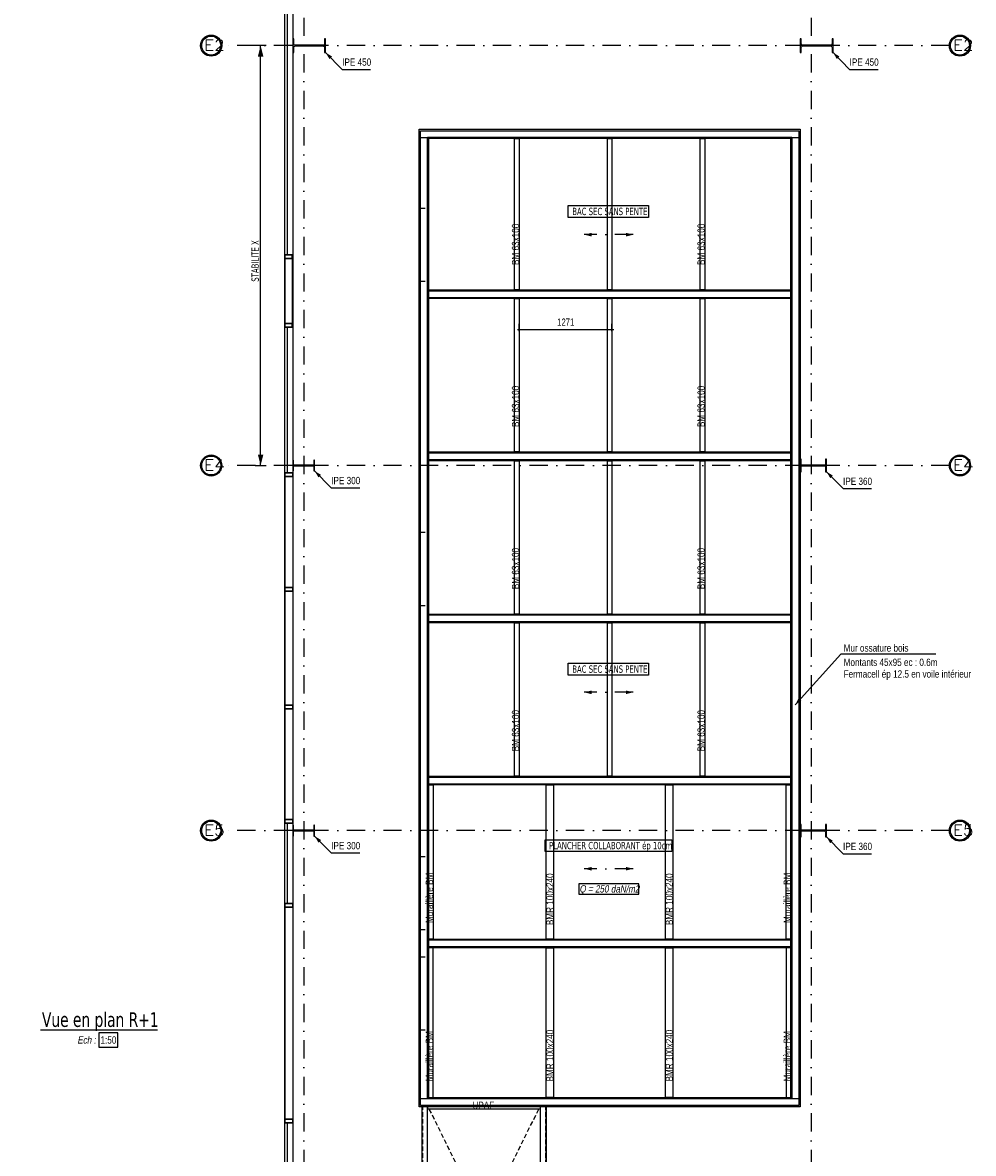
# Model space of a CAD drawing. Extents: x 293186 to 369035, y -341273 to -122059.
# Tile 17 of 64: x 320657 to 333679, y -274881 to -259396. Entities that reach past the tile are written whole.
import ezdxf

# ---------------------------------------------------------------- set-up
doc = ezdxf.new("R2010")
doc.units = 0
doc.header["$LTSCALE"] = 50
doc.linetypes.add('DASHDOT', pattern=[10, 5, -2.5, 0, -2.5])
doc.linetypes.add('HIDDEN', pattern=[1.875, 1.25, -0.625])
doc.layers.get('0').update_dxf_attribs({"color": 1, "linetype": 'CONTINUOUS'})
doc.layers.add('ECHELLE_1_50', color=7, linetype='CONTINUOUS')
doc.styles.add('ARIAL', font='txt')
doc.styles.add('CADWORK5', font='ROMAND', dxfattribs={"width": 0.8})
doc.styles.add('TAHOMA', font='txt')

# ---------------------------------------------------------------- blocks, each defined once
blk = doc.blocks.new('*X53')
at = {"layer": 'ECHELLE_1_50', "color": 11, "linetype": 'CONTINUOUS'}
for p, q in [((326215, -261045), (326202, -261045)), ((331192, -261045), (331180, -261045)), ((326215, -261308), (326202, -261308)), ((331192, -261308), (331180, -261308)), ((326215, -261571), (326202, -261571)), ((331192, -261571), (331180, -261571)), ((326215, -261834), (326202, -261834)), ((331192, -261834), (331180, -261834)), ((326215, -262097), (326202, -262097)), ((331192, -262097), (331180, -262097)), ((326215, -262360), (326202, -262360)), ((331192, -262360), (331180, -262360)), ((326215, -262624), (326202, -262624)), ((331192, -262624), (331180, -262624)), ((326215, -262887), (326202, -262887)), ((331192, -262887), (331180, -262887)), ((326215, -263150), (326202, -263150)), ((331192, -263150), (331180, -263150)), ((326215, -263413), (326202, -263413)), ((331192, -263413), (331180, -263413)), ((326215, -263676), (326202, -263676)), ((331192, -263676), (331180, -263676)), ((326215, -263939), (326202, -263939)), ((331192, -263939), (331180, -263939)), ((326215, -264202), (326202, -264202)), ((331192, -264202), (331180, -264202)), ((326215, -264466), (326202, -264466)), ((331192, -264466), (331180, -264466)), ((326215, -264729), (326202, -264729)), ((331192, -264729), (331180, -264729)), ((326215, -264992), (326202, -264992)), ((331192, -264992), (331180, -264992)), ((326215, -265255), (326202, -265255)), ((331192, -265255), (331180, -265255)), ((326215, -265518), (326202, -265518)), ((331192, -265518), (331180, -265518)), ((326215, -265781), (326202, -265781)), ((331192, -265781), (331180, -265781)), ((326215, -266044), (326202, -266044)), ((331192, -266044), (331180, -266044)), ((326215, -266308), (326202, -266308)), ((331192, -266308), (331180, -266308)), ((326215, -266571), (326202, -266571)), ((331192, -266571), (331180, -266571)), ((326215, -266834), (326202, -266834)), ((331192, -266834), (331180, -266834)), ((326215, -267097), (326202, -267097)), ((331192, -267097), (331180, -267097)), ((326215, -267360), (326202, -267360)), ((331192, -267360), (331180, -267360)), ((326215, -267623), (326202, -267623)), ((331192, -267623), (331180, -267623)), ((326215, -267887), (326202, -267887)), ((331192, -267887), (331180, -267887)), ((326215, -268150), (326202, -268150)), ((331192, -268150), (331180, -268150)), ((326215, -268413), (326202, -268413)), ((331192, -268413), (331180, -268413)), ((326215, -268676), (326202, -268676)), ((331192, -268676), (331180, -268676)), ((326215, -268939), (326202, -268939)), ((331192, -268939), (331180, -268939)), ((326215, -269202), (326202, -269202)), ((331192, -269202), (331180, -269202)), ((326215, -269465), (326202, -269465)), ((331192, -269465), (331180, -269465)), ((326215, -269729), (326202, -269729)), ((331192, -269729), (331180, -269729)), ((326215, -269992), (326202, -269992)), ((331192, -269992), (331180, -269992)), ((326215, -270255), (326202, -270255)), ((331192, -270255), (331180, -270255)), ((326215, -270518), (326202, -270518)), ((331192, -270518), (331180, -270518)), ((326215, -270781), (326202, -270781)), ((331192, -270781), (331180, -270781)), ((326215, -271044), (326202, -271044)), ((331192, -271044), (331180, -271044)), ((326215, -271307), (326202, -271307)), ((331192, -271307), (331180, -271307)), ((326215, -271571), (326202, -271571)), ((331192, -271571), (331180, -271571)), ((326215, -271834), (326202, -271834)), ((331192, -271834), (331180, -271834)), ((326215, -272097), (326202, -272097)), ((331192, -272097), (331180, -272097)), ((326215, -272360), (326202, -272360)), ((331192, -272360), (331180, -272360)), ((326215, -272623), (326202, -272623)), ((331192, -272623), (331180, -272623)), ((326215, -272886), (326202, -272886)), ((331192, -272886), (331180, -272886)), ((326215, -273150), (326202, -273150)), ((331192, -273150), (331180, -273150)), ((326215, -273413), (326202, -273413)), ((331192, -273413), (331180, -273413)), ((326215, -273676), (326202, -273676)), ((331192, -273676), (331180, -273676)), ((326215, -273939), (326202, -273939)), ((331192, -273939), (331180, -273939))]:
    blk.add_line(p, q, dxfattribs=at)
blk = doc.blocks.new('CDWK_EXTR_2')
at = {"color": 0}
blk.add_solid([(0, 0), (2, 0.5), (2, -0.5)], dxfattribs=at)
blk = doc.blocks.new('CDWK_EXTR_3')
at = {"color": 0}
blk.add_line((0, 1), (0, -1), dxfattribs=at)
blk.add_solid([(0, 0), (2, 0.5), (2, -0.5)], dxfattribs=at)
blk = doc.blocks.new('*D204')
at = {"layer": 'ECHELLE_1_50'}
h = blk.add_hatch(color=150, dxfattribs=at)
edge = h.paths.add_edge_path()
edge.add_arc((327458, -263598), 6.25, 0, 360)
h = blk.add_hatch(color=150, dxfattribs=at)
edge = h.paths.add_edge_path()
edge.add_arc((328729, -263598), 6.25, 0, 360)
at = {"layer": 'ECHELLE_1_50', "color": 150}
for p, q in [((327458, -263623), (327458, -263523)), ((328729, -263623), (328729, -263523)), ((327433, -263598), (328754, -263598))]:
    blk.add_line(p, q, dxfattribs=at)
at = {"layer": 'ECHELLE_1_50', "color": 26, "style": 'ARIAL', "width": 0.75}
blk.add_text('1271', height=100, dxfattribs=at).set_placement((327979, -263548))

msp = doc.modelspace()

# ---------------------------------------------------------------- hatches: boundary and pattern name
at = {"layer": 'ECHELLE_1_50', "linetype": 'CONTINUOUS'}
for points in [[(331180, -263068), (326215, -263068), (326215, -263056), (331180, -263056)], [(331180, -263176), (326215, -263176), (326215, -263163), (331180, -263163)], [(331180, -265288), (326215, -265288), (326215, -265276), (331180, -265276)], [(331180, -265396), (326215, -265396), (326215, -265383), (331180, -265383)], [(331180, -267508), (326215, -267508), (326215, -267496), (331180, -267496)], [(331180, -267616), (326215, -267616), (326215, -267603), (331180, -267603)], [(331180, -269728), (326215, -269728), (326215, -269716), (331180, -269716)], [(331180, -269836), (326215, -269836), (326215, -269823), (331180, -269823)], [(331180, -271958), (326215, -271958), (326215, -271946), (331180, -271946)], [(331180, -272066), (326215, -272066), (326215, -272053), (331180, -272053)]]:
    msp.add_hatch(color=11, dxfattribs=at).paths.add_polyline_path(points)

# ---------------------------------------------------------------- linework, layer by layer
at = {"layer": 'ECHELLE_1_50', "color": 3, "linetype": 'DASHDOT'}
for p, q in [((324507, -252828), (324507, -282499)), ((331457, -252828), (331457, -282499)), ((333350, -259711), (323385, -259711)), ((333350, -265461), (323385, -265461)), ((333350, -270461), (323385, -270461))]:
    msp.add_line(p, q, dxfattribs=at)
at = {"layer": 'ECHELLE_1_50', "color": 2}
for p, q in [((324247, -263566), (324247, -253791)), ((324357, -253792), (324357, -274461)), ((324287, -262576), (324287, -258401)), ((324247, -262576), (324357, -262576)), ((324357, -263566), (324247, -263566)), ((324247, -279531), (324247, -263566)), ((324287, -265561), (324287, -263566)), ((324247, -265561), (324357, -265561)), ((324357, -270361), (324247, -270361)), ((324287, -271461), (324287, -270361)), ((324247, -271461), (324357, -271461)), ((324357, -274461), (324247, -274461)), ((324287, -275611), (324287, -274461)), ((324357, -274461), (324357, -279376))]:
    msp.add_line(p, q, dxfattribs=at)
at = {"layer": 'ECHELLE_1_50', "color": 1}
msp.add_line((323917, -265461), (323917, -259711), dxfattribs=at)
at = {"layer": 'ECHELLE_1_50', "color": 11, "linetype": 'CONTINUOUS'}
for p, q in [((326107, -260971), (326202, -260971)), ((331192, -260971), (331287, -260971)), ((326107, -274128), (326202, -274128)), ((331192, -274128), (331287, -274128))]:
    msp.add_line(p, q, dxfattribs=at)
at = {"layer": 'ECHELLE_1_50', "color": 11, "linetype": 'HIDDEN'}
for p, q in [((326107, -261936, 2540), (326202, -261936, 2540)), ((326107, -262936, 2540), (326202, -262936, 2540)), ((326107, -266376, 2540), (326202, -266376, 2540)), ((326107, -267376, 2540), (326202, -267376, 2540)), ((326107, -270816, 2540), (326202, -270816, 2540)), ((326107, -271816, 2540), (326202, -271816, 2540)), ((326107, -272188, 2540), (326202, -272188, 2540)), ((326107, -273188, 2540), (326202, -273188, 2540))]:
    msp.add_line(p, q, dxfattribs=at)
at = {"layer": 'ECHELLE_1_50', "color": 158, "linetype": 'DASHDOT'}
for p, q in [((329020, -262300), (328350, -262300)), ((329020, -268567), (328350, -268567)), ((329020, -270983), (328350, -270983))]:
    msp.add_line(p, q, dxfattribs=at)
at = {"layer": 'ECHELLE_1_50', "color": 106}
for p, q in [((324247, -262576), (324247, -262626)), ((324347, -262576), (324247, -262576)), ((324247, -262576), (324247, -262576)), ((324347, -262626), (324347, -262576)), ((324347, -262576), (324347, -262576)), ((324247, -262626), (324347, -262626)), ((324247, -262626), (324247, -262626)), ((324247, -262626), (324347, -262626)), ((324347, -262626), (324247, -262626)), ((324247, -262626), (324247, -262626)), ((324247, -263516), (324247, -262626)), ((324247, -262626), (324247, -263516)), ((324347, -262626), (324347, -262626)), ((324347, -262626), (324347, -262626)), ((324347, -262626), (324347, -263516)), ((324347, -262626), (324347, -263516)), ((324247, -263516), (324247, -263566)), ((324347, -263516), (324247, -263516)), ((324247, -263516), (324247, -263516)), ((324247, -263516), (324247, -263516)), ((324247, -263516), (324347, -263516)), ((324347, -263516), (324247, -263516)), ((324347, -263566), (324347, -263516)), ((324347, -263516), (324347, -263516)), ((324347, -263516), (324347, -263516)), ((324247, -263566), (324347, -263566)), ((324247, -263566), (324247, -263566)), ((324347, -263566), (324347, -263566)), ((324247, -265561), (324247, -265611)), ((324357, -265561), (324247, -265561)), ((324247, -265561), (324247, -265561)), ((324357, -265611), (324357, -265561)), ((324357, -265561), (324357, -265561)), ((324247, -265611), (324357, -265611)), ((324247, -265611), (324247, -265611)), ((324247, -265611), (324357, -265611)), ((324357, -265611), (324247, -265611)), ((324247, -265611), (324247, -265611)), ((324247, -267131), (324247, -265611)), ((324247, -265611), (324247, -267131)), ((324357, -265611), (324357, -265611)), ((324357, -265611), (324357, -265611)), ((324357, -265611), (324357, -267131)), ((324357, -265611), (324357, -267131)), ((324247, -267131), (324247, -267131)), ((324247, -267131), (324357, -267131)), ((324357, -267131), (324247, -267131)), ((324247, -267131), (324247, -267181)), ((324357, -267131), (324247, -267131)), ((324247, -267131), (324247, -267131)), ((324247, -267181), (324357, -267181)), ((324357, -267181), (324247, -267181)), ((324247, -267181), (324247, -267181)), ((324247, -268741), (324247, -267181)), ((324247, -267181), (324247, -268741)), ((324247, -267181), (324357, -267181)), ((324247, -267181), (324247, -267181)), ((324357, -267131), (324357, -267131)), ((324357, -267181), (324357, -267131)), ((324357, -267131), (324357, -267131)), ((324357, -267181), (324357, -267181)), ((324357, -267181), (324357, -268741)), ((324357, -267181), (324357, -268741)), ((324357, -267181), (324357, -267181)), ((324247, -268741), (324247, -268741)), ((324247, -268741), (324357, -268741)), ((324357, -268741), (324247, -268741)), ((324247, -268741), (324247, -268791)), ((324357, -268741), (324247, -268741)), ((324247, -268741), (324247, -268741)), ((324247, -268791), (324357, -268791)), ((324357, -268791), (324247, -268791)), ((324247, -268791), (324247, -268791)), ((324247, -270311), (324247, -268791)), ((324247, -268791), (324247, -270311)), ((324247, -268791), (324357, -268791)), ((324247, -268791), (324247, -268791)), ((324357, -268741), (324357, -268741)), ((324357, -268791), (324357, -268741)), ((324357, -268741), (324357, -268741)), ((324357, -268791), (324357, -268791)), ((324357, -268791), (324357, -270311)), ((324357, -268791), (324357, -270311)), ((324357, -268791), (324357, -268791)), ((324247, -270311), (324247, -270361)), ((324357, -270311), (324247, -270311)), ((324247, -270311), (324247, -270311)), ((324247, -270311), (324247, -270311)), ((324247, -270311), (324357, -270311)), ((324357, -270311), (324247, -270311)), ((324247, -270361), (324357, -270361)), ((324247, -270361), (324247, -270361)), ((324357, -270361), (324357, -270311)), ((324357, -270311), (324357, -270311)), ((324357, -270311), (324357, -270311)), ((324357, -270361), (324357, -270361)), ((324247, -271461), (324247, -271511)), ((324357, -271461), (324247, -271461)), ((324247, -271461), (324247, -271461)), ((324247, -271511), (324357, -271511)), ((324247, -271511), (324247, -271511)), ((324247, -271511), (324357, -271511)), ((324357, -271511), (324247, -271511)), ((324247, -271511), (324247, -271511)), ((324247, -274411), (324247, -271511)), ((324247, -271511), (324247, -274411)), ((324357, -271511), (324357, -271461)), ((324357, -271461), (324357, -271461)), ((324357, -271511), (324357, -271511)), ((324357, -271511), (324357, -271511)), ((324357, -271511), (324357, -274411)), ((324357, -271511), (324357, -274411)), ((324247, -274411), (324247, -274461)), ((324357, -274411), (324247, -274411)), ((324247, -274411), (324247, -274411)), ((324247, -274411), (324247, -274411)), ((324247, -274411), (324357, -274411)), ((324357, -274411), (324247, -274411)), ((324247, -274461), (324357, -274461)), ((324247, -274461), (324247, -274461)), ((324357, -274461), (324357, -274411)), ((324357, -274411), (324357, -274411)), ((324357, -274411), (324357, -274411)), ((324357, -274461), (324357, -274461))]:
    msp.add_line(p, q, dxfattribs=at)
at = {"layer": 'ECHELLE_1_50', "color": 1, "linetype": 'CONTINUOUS'}
for p, q in [((329098, -271189), (328273, -271189)), ((328273, -271189), (328273, -271329)), ((329098, -271329), (329098, -271189)), ((328273, -271329), (329098, -271329))]:
    msp.add_line(p, q, dxfattribs=at)
at = {"layer": 'ECHELLE_1_50', "color": 96, "linetype": 'CONTINUOUS'}
msp.add_line((320902, -273189), (322506, -273189), dxfattribs=at)
at = {"layer": 'ECHELLE_1_50', "color": 7, "linetype": 'CONTINUOUS'}
for p, q in [((321962, -273228), (321699, -273228)), ((321699, -273228), (321699, -273428)), ((321962, -273428), (321962, -273228)), ((321699, -273428), (321962, -273428))]:
    msp.add_line(p, q, dxfattribs=at)
at = {"layer": 'ECHELLE_1_50', "color": 5, "linetype": 'HIDDEN'}
for p, q in [((326136, -274223), (326136, -279721)), ((327819, -274223), (327819, -279721))]:
    msp.add_line(p, q, dxfattribs=at)
at = {"layer": 'ECHELLE_1_50', "color": 141, "linetype": 'HIDDEN'}
msp.add_line((327752, -274229), (326202, -274229), dxfattribs=at)
at = {"layer": 'ECHELLE_1_50', "color": 7, "linetype": 'HIDDEN'}
msp.add_lwpolyline([(333344, -253651), (324357, -253651), (324357, -279571), (320657, -279571)], dxfattribs=at)
at = {"layer": 'ECHELLE_1_50', "color": 5, "linetype": 'CONTINUOUS'}
for points in [[(324772, -259706), (324393, -259706, -0.414214), (324372, -259685), (324372, -259616), (324357, -259616), (324357, -259658), (324357, -259764), (324357, -259806), (324372, -259806), (324372, -259737, -0.414214), (324393, -259716), (324772, -259716, -0.414214), (324793, -259737), (324793, -259806), (324807, -259806)], [(324807, -259806), (324807, -259616), (324793, -259616), (324793, -259685, -0.414214), (324772, -259706)], [(331722, -259706), (331343, -259706, -0.414214), (331322, -259685), (331322, -259616), (331307, -259616), (331307, -259658), (331307, -259764), (331307, -259806), (331322, -259806), (331322, -259737, -0.414214), (331343, -259716), (331722, -259716, -0.414214), (331743, -259737), (331743, -259806), (331757, -259806)], [(331757, -259806), (331757, -259616), (331743, -259616), (331743, -259685, -0.414214), (331722, -259706)], [(324632, -265457), (324383, -265457, -0.414214), (324368, -265442), (324368, -265386), (324357, -265386), (324357, -265421), (324357, -265501), (324357, -265536), (324368, -265536), (324368, -265479, -0.414214), (324383, -265464), (324632, -265464, -0.414214), (324647, -265479), (324647, -265536), (324657, -265536)], [(324657, -265536), (324657, -265386), (324647, -265386), (324647, -265442, -0.414214), (324632, -265457)], [(331637, -265457), (331338, -265457, -0.414214), (331320, -265439), (331320, -265376), (331307, -265376), (331307, -265416), (331307, -265506), (331307, -265546), (331320, -265546), (331320, -265483, -0.414214), (331338, -265465), (331637, -265465, -0.414214), (331655, -265483), (331655, -265546), (331667, -265546)], [(331667, -265546), (331667, -265376), (331655, -265376), (331655, -265439, -0.414214), (331637, -265457)], [(324632, -270457), (324383, -270457, -0.414214), (324368, -270442), (324368, -270386), (324357, -270386), (324357, -270421), (324357, -270501), (324357, -270536), (324368, -270536), (324368, -270479, -0.414214), (324383, -270464), (324632, -270464, -0.414214), (324647, -270479), (324647, -270536), (324657, -270536)], [(324657, -270536), (324657, -270386), (324647, -270386), (324647, -270442, -0.414214), (324632, -270457)], [(331637, -270457), (331338, -270457, -0.414214), (331320, -270439), (331320, -270376), (331307, -270376), (331307, -270416), (331307, -270506), (331307, -270546), (331320, -270546), (331320, -270483, -0.414214), (331338, -270465), (331637, -270465, -0.414214), (331655, -270483), (331655, -270546), (331667, -270546)], [(331667, -270546), (331667, -270376), (331655, -270376), (331655, -270439, -0.414214), (331637, -270457)]]:
    msp.add_lwpolyline(points, format="xyb", dxfattribs=at)
at = {"layer": 'ECHELLE_1_50', "color": 7, "linetype": 'CONTINUOUS'}
for points in [[(324807, -259806), (325034, -260037), (325424, -260037)], [(331757, -259806), (331984, -260037), (332374, -260037)], [(324657, -265536), (324884, -265767), (325274, -265767)], [(331667, -265546), (331894, -265777), (332284, -265777)], [(324657, -270536), (324884, -270767), (325274, -270767)], [(331667, -270546), (331894, -270777), (332284, -270777)]]:
    msp.add_lwpolyline(points, dxfattribs=at)
at = {"layer": 'ECHELLE_1_50', "color": 32}
msp.add_lwpolyline([(326087, -260856), (331307, -260856), (331307, -274243), (326087, -274243), (326087, -260856)], dxfattribs=at)
at = {"layer": 'ECHELLE_1_50', "color": 11, "linetype": 'CONTINUOUS', "elevation": 2540}
for points in [[(326107, -260876), (331287, -260876), (331287, -274223), (326107, -274223), (326107, -260876)], [(326202, -260971), (326202, -274128), (331192, -274128), (331192, -260971), (326202, -260971)], [(326202, -260971), (331192, -260971), (331192, -274128), (326202, -274128), (326202, -260971)], [(326215, -260983), (326215, -274116), (331180, -274116), (331180, -260983), (326215, -260983)]]:
    msp.add_lwpolyline(points, dxfattribs=at)
at = {"layer": 'ECHELLE_1_50', "color": 32, "linetype": 'CONTINUOUS'}
for points in [[(328131, -261901), (329230, -261901), (329230, -262064), (328131, -262064)], [(328131, -268168), (329230, -268168), (329230, -268331), (328131, -268331)], [(327815, -270585), (329548, -270585), (329548, -270747), (327815, -270747)]]:
    msp.add_lwpolyline(points, close=True, dxfattribs=at)
at = {"layer": 'ECHELLE_1_50', "color": 7}
msp.add_lwpolyline([(333163, -268044), (331863, -268044), (331238, -268738)], dxfattribs=at)
at = {"layer": 'ECHELLE_1_50', "color": 136}
for points in [[(327930, -269836), (327930, -271946), (327830, -271946), (327830, -269836)], [(329564, -269836), (329564, -271946), (329464, -271946), (329464, -269836)], [(327930, -272066), (327930, -274116), (327830, -274116), (327830, -272066)], [(329564, -272066), (329564, -274116), (329464, -274116), (329464, -272066)]]:
    msp.add_lwpolyline(points, close=True, dxfattribs=at)
at = {"layer": 'ECHELLE_1_50', "color": 5, "linetype": 'CONTINUOUS'}
for points in [[(326127, -274223), (326127, -279721), (326202, -279721), (326202, -274223), (326127, -274223)], [(327827, -274223), (327827, -279721), (327752, -279721), (327752, -274223), (327827, -274223)]]:
    msp.add_lwpolyline(points, dxfattribs=at)
at = {"layer": 'ECHELLE_1_50', "color": 1, "linetype": 'HIDDEN'}
for points in [[(327752, -279721), (326202, -277356), (327752, -274223)], [(326202, -279721), (327752, -277356), (326202, -274223)]]:
    msp.add_lwpolyline(points, dxfattribs=at)
at = {"layer": 'ECHELLE_1_50', "color": 141, "linetype": 'CONTINUOUS'}
msp.add_lwpolyline([(327752, -274223), (326202, -274223), (326202, -274273), (327752, -274273), (327752, -274223)], dxfattribs=at)
at = {"layer": 'ECHELLE_1_50', "color": 3, "linetype": 'CONTINUOUS'}
for centre, radius in [((323240, -259711), 145), ((323240, -259711), 130), ((333495, -259711), 145), ((333495, -259711), 130), ((323240, -265461), 145), ((323240, -265461), 130), ((333495, -265461), 145), ((333495, -265461), 130), ((323240, -270461), 145), ((323240, -270461), 130), ((333495, -270461), 145), ((333495, -270461), 130)]:
    msp.add_circle(centre, radius, dxfattribs=at)
at = {"layer": 'ECHELLE_1_50', "color": 22}
for points in [[(327458, -260983, 2540), (327458, -263056, 2540), (327395, -263056, 2540), (327395, -260983, 2540)], [(328666, -263056, 2540), (328666, -260983, 2540), (328729, -260983, 2540), (328729, -263056, 2540)], [(330000, -260983, 2540), (330000, -263056, 2540), (329937, -263056, 2540), (329937, -260983, 2540)], [(327458, -263176, 2540), (327458, -265276, 2540), (327395, -265276, 2540), (327395, -263176, 2540)], [(328666, -265276, 2540), (328666, -263176, 2540), (328729, -263176, 2540), (328729, -265276, 2540)], [(330000, -263176, 2540), (330000, -265276, 2540), (329937, -265276, 2540), (329937, -263176, 2540)], [(327458, -265396, 2540), (327458, -267496, 2540), (327395, -267496, 2540), (327395, -265396, 2540)], [(328666, -267496, 2540), (328666, -265396, 2540), (328729, -265396, 2540), (328729, -267496, 2540)], [(330000, -265396, 2540), (330000, -267496, 2540), (329937, -267496, 2540), (329937, -265396, 2540)], [(327458, -267616, 2540), (327458, -269716, 2540), (327395, -269716, 2540), (327395, -267616, 2540)], [(328666, -269716, 2540), (328666, -267616, 2540), (328729, -267616, 2540), (328729, -269716, 2540)], [(330000, -267616, 2540), (330000, -269716, 2540), (329937, -269716, 2540), (329937, -267616, 2540)], [(326278, -269836, 2540), (326278, -271946, 2540), (326215, -271946, 2540), (326215, -269836, 2540)], [(331180, -269836, 2540), (331180, -271946, 2540), (331117, -271946, 2540), (331117, -269836, 2540)], [(326278, -272066, 2540), (326215, -272066, 2540), (326215, -274116, 2540), (326278, -274116, 2540)], [(331180, -272066, 2540), (331117, -272066, 2540), (331117, -274116, 2540), (331180, -274116, 2540)]]:
    msp.add_3dface(points, dxfattribs=at)
at = {"layer": 'ECHELLE_1_50', "color": 11, "linetype": 'CONTINUOUS'}
for points in [[(331180, -263068, 2540), (326215, -263068, 2540), (326215, -263056, 2540), (331180, -263056, 2540)], [(326215, -263068, 2540), (331180, -263068, 2540), (331180, -263163, 2540), (326215, -263163, 2540)], [(331180, -263176, 2540), (326215, -263176, 2540), (326215, -263163, 2540), (331180, -263163, 2540)], [(331180, -265288, 2540), (326215, -265288, 2540), (326215, -265276, 2540), (331180, -265276, 2540)], [(326215, -265288, 2540), (331180, -265288, 2540), (331180, -265383, 2540), (326215, -265383, 2540)], [(331180, -265396, 2540), (326215, -265396, 2540), (326215, -265383, 2540), (331180, -265383, 2540)], [(331180, -267508, 2540), (326215, -267508, 2540), (326215, -267496, 2540), (331180, -267496, 2540)], [(326215, -267508, 2540), (331180, -267508, 2540), (331180, -267603, 2540), (326215, -267603, 2540)], [(331180, -267616, 2540), (326215, -267616, 2540), (326215, -267603, 2540), (331180, -267603, 2540)], [(331180, -269728, 2540), (326215, -269728, 2540), (326215, -269716, 2540), (331180, -269716, 2540)], [(326215, -269728, 2540), (331180, -269728, 2540), (331180, -269823, 2540), (326215, -269823, 2540)], [(331180, -269836, 2540), (326215, -269836, 2540), (326215, -269823, 2540), (331180, -269823, 2540)], [(331180, -271958, 2540), (326215, -271958, 2540), (326215, -271946, 2540), (331180, -271946, 2540)], [(326215, -271958, 2540), (331180, -271958, 2540), (331180, -272053, 2540), (326215, -272053, 2540)], [(331180, -272066, 2540), (326215, -272066, 2540), (326215, -272053, 2540), (331180, -272053, 2540)]]:
    msp.add_3dface(points, dxfattribs=at)
at = {"layer": 'ECHELLE_1_50', "color": 5, "linetype": 'CONTINUOUS'}
msp.add_3dface([(326127, -279721, 2540), (327827, -279721, 2540), (327827, -274223, 2540), (326127, -274223, 2540)], dxfattribs=at)

# ---------------------------------------------------------------- block references
at = {"layer": 'ECHELLE_1_50', "color": 1, "xscale": 75, "yscale": 75, "zscale": 75}
for p, rotation in [((323917, -259711), 270), ((323917, -265461), 90)]:
    msp.add_blockref('CDWK_EXTR_3', p, dxfattribs=dict(at, rotation=rotation))
at = {"layer": 'ECHELLE_1_50', "color": 7, "linetype": 'CONTINUOUS', "xscale": 50, "yscale": 50, "zscale": 50}
for p, rotation in [((324807, -259806), 314.51853676), ((331757, -259806), 314.51853676), ((324657, -265536), 314.51853723), ((331667, -265546), 314.51853723), ((324657, -270536), 314.51853723), ((331667, -270546), 314.51853723)]:
    msp.add_blockref('CDWK_EXTR_2', p, dxfattribs=dict(at, rotation=rotation))
at = {"layer": 'ECHELLE_1_50', "color": 0}
for name in ['*X53', '*D204']:
    msp.add_blockref(name, (0, 0), dxfattribs=at)
at = {"layer": 'ECHELLE_1_50', "color": 158, "linetype": 'DASHDOT', "xscale": 50, "yscale": 50, "zscale": 50}
for p in [(328350, -262300), (328350, -268567), (328350, -270983)]:
    msp.add_blockref('CDWK_EXTR_2', p, dxfattribs=at)
at = {"layer": 'ECHELLE_1_50', "color": 158, "linetype": 'DASHDOT', "xscale": 50, "yscale": 50, "zscale": 50, "rotation": 180}
for p in [(329020, -262300), (329020, -268567), (329020, -270983)]:
    msp.add_blockref('CDWK_EXTR_2', p, dxfattribs=at)
at = {"layer": 'ECHELLE_1_50', "color": 7, "xscale": 50, "yscale": 50, "zscale": 50, "rotation": 47.96156618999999}
msp.add_blockref('CDWK_EXTR_2', (331238, -268738), dxfattribs=at)

# ---------------------------------------------------------------- texts
at = {"layer": 'ECHELLE_1_50', "color": 96}
for s, height, style, width, p in [('E2', 150, 'CADWORK5', 1.125, (323144, -259780)), ('E2', 150, 'CADWORK5', 1.125, (333399, -259780)), ('E4', 150, 'CADWORK5', 1.125, (323144, -265530)), ('E4', 150, 'CADWORK5', 1.125, (333399, -265530)), ('E5', 150, 'CADWORK5', 1.125, (323144, -270530)), ('E5', 150, 'CADWORK5', 1.125, (333399, -270530)), ('Vue en plan R+1', 200, 'TAHOMA', 0.8, (320922, -273149))]:
    msp.add_text(s, height=height, dxfattribs=dict(at, style=style, width=width)).set_placement(p)
at = {"layer": 'ECHELLE_1_50', "color": 7, "style": 'ARIAL', "width": 0.8}
for s, p in [('IPE 450', (325034, -259987)), ('IPE 450', (331984, -259987)), ('IPE 300', (324884, -265717)), ('IPE 360', (331894, -265727)), ('Mur ossature bois', (331902, -268010)), ('Montants 45x95 ec : 0.6m', (331902, -268206)), ('Fermacell ép 12.5 en voile intérieur', (331902, -268366)), ('IPE 300', (324884, -270717)), ('IPE 360', (331894, -270727)), ('1:50', (321724, -273378)), ('UPAF', (326818, -274273))]:
    msp.add_text(s, height=100, dxfattribs=at).set_placement(p)
at = {"layer": 'ECHELLE_1_50', "color": 32, "style": 'TAHOMA', "width": 0.8}
for s, p in [('BAC SEC SANS PENTE', (328185, -262032)), ('BAC SEC SANS PENTE', (328185, -268299)), ('PLANCHER COLLABORANT ép 10cm', (327868, -270716))]:
    msp.add_text(s, height=100, dxfattribs=at).set_placement(p)
at = {"layer": 'ECHELLE_1_50', "color": 7, "style": 'ARIAL', "width": 0.8}
for s, p in [('BM 63x100', (327458, -262715)), ('BM 63x100', (330000, -262715)), ('BM 63x100', (327458, -264935)), ('BM 63x100', (330000, -264935)), ('BM 63x100', (327458, -267155)), ('BM 63x100', (330000, -267155)), ('BM 63x100', (327458, -269375)), ('BM 63x100', (330000, -269375)), ('Muraillère BM', (326278, -271726)), ('BMR 100x240', (327930, -271755)), ('BMR 100x240', (329564, -271755)), ('Muraillère BM', (331180, -271726)), ('Muraillère BM', (326278, -273896)), ('BMR 100x240', (327930, -273896)), ('BMR 100x240', (329564, -273896)), ('Muraillère BM', (331180, -273896))]:
    msp.add_text(s, height=100, rotation=90, dxfattribs=at).set_placement(p)
at = {"layer": 'ECHELLE_1_50', "color": 1, "style": 'TAHOMA', "width": 0.8}
msp.add_text('STABILITE X', height=100, rotation=90, dxfattribs=at).set_placement((323892, -262944))
at = {"layer": 'ECHELLE_1_50', "color": 1, "style": 'ARIAL', "oblique": 10, "width": 0.8}
msp.add_text('Q = 250 daN/m2', height=100, dxfattribs=at).set_placement((328283, -271309))
at = {"layer": 'ECHELLE_1_50', "color": 7, "style": 'ARIAL', "oblique": 10, "width": 0.8}
msp.add_text('Ech :', height=100, dxfattribs=at).set_placement((321407, -273378))

doc.saveas('drawing.dxf')
